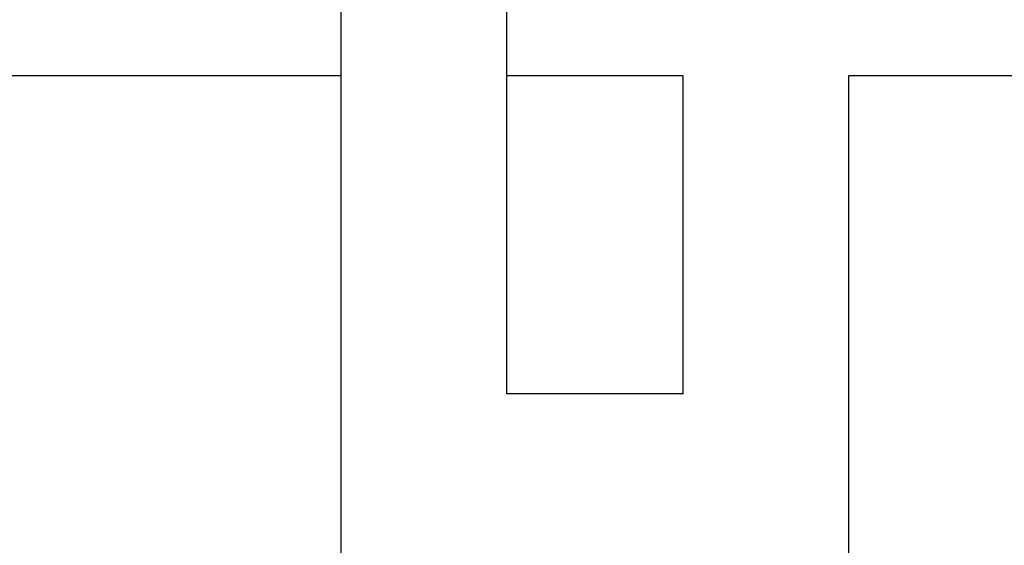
# Model space of a CAD drawing. Header units: millimetres. Extents: x -1200 to 89261, y -18765 to 52904.
# Tile 10 of 20: x 32863 to 35167, y 3466 to 4695. Entities that reach past the tile are written whole.
import ezdxf

# ---------------------------------------------------------------- set-up
doc = ezdxf.new("R2010")
doc.units = ezdxf.units.MM
doc.header["$LTSCALE"] = 15
doc.layers.add('T_zarizeni', color=4, linetype='Continuous')

msp = doc.modelspace()

# ---------------------------------------------------------------- linework, layer by layer
at = {"layer": 'T_zarizeni', "ltscale": 2}
for p, q in [((33615.4418236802, 3432.352823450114), (33615.44182368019, 6063.883024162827)), ((34002.90535526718, 3819.816355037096), (34002.90535526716, 6063.883024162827)), ((33615.44182368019, 4563.883024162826), (31123.7668567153, 4563.883024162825)), ((34415.44182368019, 4563.883024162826), (34002.90535526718, 4563.883024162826)), ((34415.4418236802, 3819.816355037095), (34415.44182368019, 4563.883024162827)), ((34802.90535526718, 3193.921448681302), (34802.90535526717, 4563.883024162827)), ((36342.72284314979, 4563.883024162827), (34802.90535526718, 4563.883024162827)), ((34415.4418236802, 3819.816355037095), (34002.90535526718, 3819.816355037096))]:
    msp.add_line(p, q, dxfattribs=at)

doc.saveas('drawing.dxf')
